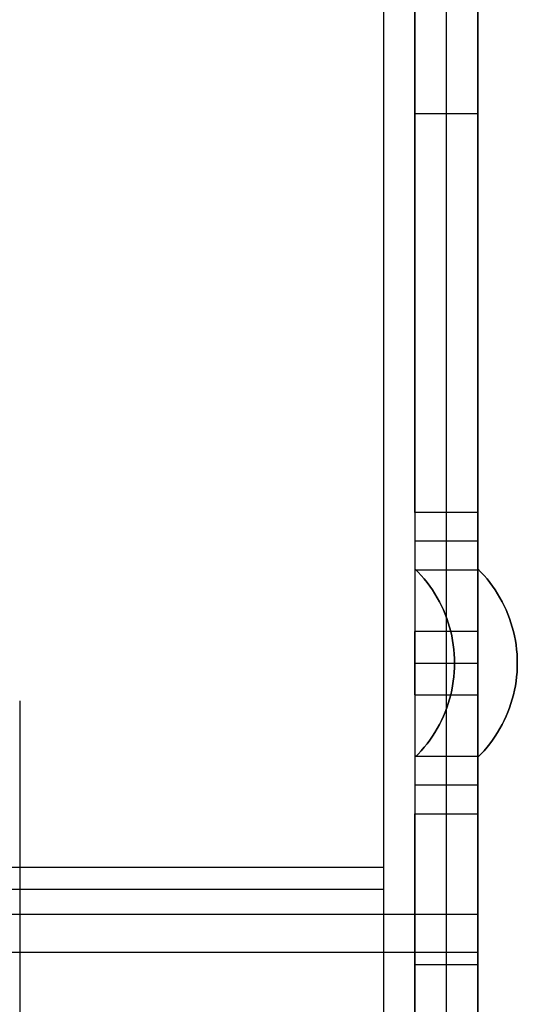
# Model space of a CAD drawing. Header units: millimetres. Extents: x -88 to 88, y -12 to 103.
# Tile 64 of 256: x -54.35 to -52.33, y 8.55 to 12.53. Entities that reach past the tile are written whole.
import ezdxf

# ---------------------------------------------------------------- set-up
doc = ezdxf.new("R2010")
doc.units = ezdxf.units.MM
doc.layers.add('Default', color=7, linetype='Continuous', true_color=0x000000)

msp = doc.modelspace()

# ---------------------------------------------------------------- linework, layer by layer
at = {"layer": 'Default', "color": 254, "true_color": 0xcad1ee}
for points in [[(-52.8722, 16.3768), (-52.8722, 7.7413)], [(-52.8722, 16.3768), (-52.8722, 1.6448)], [(-52.8722, 16.3768), (-52.8722, 1.6448)], [(-52.7452, 16.3768), (-52.7452, 1.2892)], [(-52.7452, 16.3768), (-52.7452, 1.2892)], [(-52.6182, 1.0692), (-52.6182, 16.3768)], [(-52.4912, 1.2892), (-52.4912, 16.3768)], [(-52.4912, 16.3768), (-52.4912, 1.0352)], [(-52.4912, 16.3768), (-52.4912, 1.2892)], [(-52.4912, 16.3768), (-52.4912, 1.2892)], [(-52.4912, 16.3768), (-52.4912, 1.0692)], [(-52.7452, 10.5348), (-52.7452, 13.7606)], [(-52.6182, 10.5348), (-52.6182, 13.7606)], [(-52.4912, 10.5348), (-52.4912, 13.7606)], [(-52.7452, 12.1477), (-52.4912, 12.1477)], [(-52.4912, 10.5348), (-52.7452, 10.5348)], [(-52.4912, 10.5348), (-52.7452, 10.5348)], [(-52.4912, 10.5348), (-52.7452, 10.5348)], [(-52.4912, 10.4189), (-52.7452, 10.4189)], [(-52.585, 9.9252), (-52.5853, 9.9436), (-52.5863, 9.9621), (-52.5879, 9.9804), (-52.5901, 9.9988), (-52.593, 10.017), (-52.5965, 10.0351), (-52.6006, 10.0531), (-52.6053, 10.0709), (-52.6107, 10.0886), (-52.6166, 10.1061), (-52.6232, 10.1233), (-52.6303, 10.1403), (-52.6381, 10.1571), (-52.6464, 10.1735), (-52.6552, 10.1897), (-52.6647, 10.2056), (-52.6746, 10.2211), (-52.6852, 10.2363), (-52.6962, 10.2511), (-52.7077, 10.2655), (-52.7197, 10.2795), (-52.7322, 10.2931), (-52.7452, 10.3062)], [(-52.7452, 10.3062), (-52.7322, 10.2931), (-52.7197, 10.2795), (-52.7077, 10.2655), (-52.6962, 10.2511), (-52.6852, 10.2363), (-52.6746, 10.2211), (-52.6647, 10.2056), (-52.6552, 10.1897), (-52.6464, 10.1735), (-52.6381, 10.1571), (-52.6303, 10.1403), (-52.6232, 10.1233), (-52.6166, 10.1061), (-52.6107, 10.0886), (-52.6053, 10.0709), (-52.6006, 10.0531), (-52.5965, 10.0351), (-52.593, 10.017), (-52.5901, 9.9988), (-52.5879, 9.9804), (-52.5863, 9.9621), (-52.5853, 9.9436), (-52.585, 9.9252)], [(-52.7452, 9.5442), (-52.7322, 9.5573), (-52.7197, 9.5709), (-52.7077, 9.5849), (-52.6962, 9.5993), (-52.6852, 9.6141), (-52.6746, 9.6293), (-52.6647, 9.6448), (-52.6552, 9.6607), (-52.6464, 9.6768), (-52.6381, 9.6933), (-52.6303, 9.7101), (-52.6232, 9.7271), (-52.6166, 9.7443), (-52.6107, 9.7618), (-52.6053, 9.7794), (-52.6006, 9.7973), (-52.5965, 9.8153), (-52.593, 9.8334), (-52.5901, 9.8516), (-52.5879, 9.8699), (-52.5863, 9.8883), (-52.5853, 9.9067), (-52.585, 9.9252), (-52.5853, 9.9436), (-52.5863, 9.9621), (-52.5879, 9.9804), (-52.5901, 9.9988), (-52.593, 10.017), (-52.5965, 10.0351), (-52.6006, 10.0531), (-52.6053, 10.0709), (-52.6107, 10.0886), (-52.6166, 10.1061), (-52.6232, 10.1233), (-52.6303, 10.1403), (-52.6381, 10.1571), (-52.6464, 10.1735), (-52.6552, 10.1897), (-52.6647, 10.2056), (-52.6746, 10.2211), (-52.6852, 10.2363), (-52.6962, 10.2511), (-52.7077, 10.2655), (-52.7197, 10.2795), (-52.7322, 10.2931), (-52.7452, 10.3062)], [(-52.7452, 10.3031), (-52.4912, 10.3031)], [(-52.331, 9.9252), (-52.3313, 9.9436), (-52.3323, 9.9621), (-52.3339, 9.9804), (-52.3361, 9.9988), (-52.339, 10.017), (-52.3425, 10.0351), (-52.3466, 10.0531), (-52.3513, 10.0709), (-52.3567, 10.0886), (-52.3626, 10.1061), (-52.3692, 10.1233), (-52.3763, 10.1403), (-52.3841, 10.1571), (-52.3924, 10.1735), (-52.4012, 10.1897), (-52.4107, 10.2056), (-52.4206, 10.2211), (-52.4312, 10.2363), (-52.4422, 10.2511), (-52.4537, 10.2655), (-52.4657, 10.2795), (-52.4782, 10.2931), (-52.4912, 10.3062)], [(-52.4912, 10.3062), (-52.4782, 10.2931), (-52.4657, 10.2795), (-52.4537, 10.2655), (-52.4422, 10.2511), (-52.4312, 10.2363), (-52.4206, 10.2211), (-52.4107, 10.2056), (-52.4012, 10.1897), (-52.3924, 10.1735), (-52.3841, 10.1571), (-52.3763, 10.1403), (-52.3692, 10.1233), (-52.3626, 10.1061), (-52.3567, 10.0886), (-52.3513, 10.0709), (-52.3466, 10.0531), (-52.3425, 10.0351), (-52.339, 10.017), (-52.3361, 9.9988), (-52.3339, 9.9804), (-52.3323, 9.9621), (-52.3313, 9.9436), (-52.331, 9.9252)], [(-52.4912, 9.5442), (-52.4782, 9.5573), (-52.4657, 9.5709), (-52.4537, 9.5849), (-52.4422, 9.5993), (-52.4312, 9.6141), (-52.4206, 9.6293), (-52.4107, 9.6448), (-52.4012, 9.6607), (-52.3924, 9.6768), (-52.3841, 9.6933), (-52.3763, 9.7101), (-52.3692, 9.7271), (-52.3626, 9.7443), (-52.3567, 9.7618), (-52.3513, 9.7794), (-52.3466, 9.7973), (-52.3425, 9.8153), (-52.339, 9.8334), (-52.3361, 9.8516), (-52.3339, 9.8699), (-52.3323, 9.8883), (-52.3313, 9.9067), (-52.331, 9.9252), (-52.3313, 9.9436), (-52.3323, 9.9621), (-52.3339, 9.9804), (-52.3361, 9.9988), (-52.339, 10.017), (-52.3425, 10.0351), (-52.3466, 10.0531), (-52.3513, 10.0709), (-52.3567, 10.0886), (-52.3626, 10.1061), (-52.3692, 10.1233), (-52.3763, 10.1403), (-52.3841, 10.1571), (-52.3924, 10.1735), (-52.4012, 10.1897), (-52.4107, 10.2056), (-52.4206, 10.2211), (-52.4312, 10.2363), (-52.4422, 10.2511), (-52.4537, 10.2655), (-52.4657, 10.2795), (-52.4782, 10.2931), (-52.4912, 10.3062)], [(-52.7452, 9.7974), (-52.7452, 10.0529)], [(-52.4912, 10.0529), (-52.7452, 10.0529)], [(-52.6182, 9.7974), (-52.6182, 10.0529)], [(-52.4912, 9.7974), (-52.4912, 10.0529)], [(-52.7452, 9.9252), (-52.4912, 9.9252)], [(-52.7452, 9.7974), (-52.4912, 9.7974)], [(-52.7452, 9.7974), (-52.4912, 9.7974)], [(-54.3454, 9.7728), (-54.3454, 1.8226)], [(-52.4912, 9.5473), (-52.7452, 9.5473)], [(-52.4912, 9.4314), (-52.7452, 9.4314)], [(-52.7452, 1.2892), (-52.7452, 9.3156)], [(-52.7452, 9.3156), (-52.4912, 9.3156)], [(-52.7452, 9.3156), (-52.4912, 9.3156)], [(-52.7452, 9.3156), (-52.4912, 9.3156)], [(-52.6182, 1.2892), (-52.6182, 9.3156)], [(-52.4912, 1.2892), (-52.4912, 9.3156)], [(-56.9743, 9.0997), (-52.8722, 9.0997)], [(-58.2062, 9.0108), (-52.8722, 9.0108)], [(-62.0947, 8.9103), (-52.4912, 8.9103)], [(-69.0012, 8.7568), (-52.4912, 8.7568)], [(-52.7452, 8.706), (-52.4912, 8.706)]]:
    msp.add_lwpolyline(points, dxfattribs=at)
at = {"layer": 'Default', "color": 254, "true_color": 0xcad1ee, "extrusion": (1, 0, 0)}
for points in [[(10.5348, -7.3146), (10.5348, -4.8746)], [(10.3031, -8.6287), (10.5348, -7.3146)], [(10.5348, -4.8746), (10.5348, -7.3146)], [(10.5348, -7.3146), (10.3031, -8.6287)], [(10.5348, -7.3146), (10.5348, -4.8746)], [(10.3031, -8.6287), (10.5348, -7.3146)], [(10.3062, -4.1126), (10.3062, -7.8226)], [(10.3062, -4.1126), (10.3062, -7.8226)], [(9.9252, -7.8226), (9.9252, -4.1126)], [(9.9252, -7.8226), (9.9252, -4.1126)], [(9.5473, -8.6287), (9.5489, -8.6372), (9.5509, -8.6456), (9.5531, -8.654), (9.5556, -8.6623), (9.5584, -8.6705), (9.5615, -8.6785), (9.5648, -8.6865), (9.5684, -8.6944), (9.5723, -8.7021), (9.5764, -8.7097), (9.5808, -8.7172), (9.5854, -8.7245), (9.5903, -8.7316), (9.5954, -8.7386), (9.6008, -8.7454), (9.6064, -8.752), (9.6122, -8.7584), (9.6182, -8.7646), (9.6245, -8.7706), (9.6309, -8.7764), (9.6375, -8.7819), (9.6443, -8.7873), (9.6513, -8.7924), (9.6585, -8.7972), (9.6658, -8.8018), (9.6733, -8.8062), (9.6809, -8.8103), (9.6886, -8.8141), (9.6965, -8.8177), (9.7045, -8.821), (9.7126, -8.824), (9.7208, -8.8268), (9.7291, -8.8292), (9.7375, -8.8314), (9.7459, -8.8333), (9.7544, -8.8349), (9.7629, -8.8362), (9.7715, -8.8373), (9.7802, -8.838), (9.7888, -8.8385), (9.7974, -8.8386)], [(9.3156, -7.3146), (9.5473, -8.6287)], [(9.5442, -7.8226), (9.5442, -4.1126)], [(9.3156, -7.3146), (9.5473, -8.6287)], [(9.3156, -7.3146), (9.5473, -8.6287)], [(9.5442, -7.8226), (9.5442, -4.1126)], [(9.3156, -4.8746), (9.3156, -7.3146)], [(9.3156, -7.3146), (9.3156, -4.8746)], [(9.3156, -4.8746), (9.3156, -7.3146)], [(9.0108, -4.9), (9.0108, 7.927)], [(8.833, -4.8746), (8.833, 8.0515)], [(8.833, -4.8746), (8.833, 8.0515)], [(8.706, 8.054), (8.706, 8.308)]]:
    msp.add_lwpolyline(points, dxfattribs=at)
at = {"layer": 'Default', "color": 254, "true_color": 0xcad1ee, "extrusion": (1, -2.18557e-08, 4.59982e-14)}
msp.add_lwpolyline([(9.5442, -4.1126), (9.5443, -4.1041), (9.5446, -4.0956), (9.545, -4.087), (9.5457, -4.0784), (9.5466, -4.0697), (9.5477, -4.0609), (9.549, -4.0521), (9.5505, -4.0433), (9.5523, -4.0344), (9.5543, -4.0255), (9.5565, -4.0167), (9.5589, -4.0078), (9.5616, -3.9989), (9.5644, -3.99), (9.5676, -3.9812), (9.5709, -3.9724), (9.5745, -3.9636), (9.5784, -3.9549), (9.5824, -3.9462), (9.5868, -3.9376), (9.5913, -3.9291), (9.5961, -3.9207), (9.6011, -3.9123), (9.6063, -3.9041), (9.6117, -3.896), (9.6174, -3.888), (9.6233, -3.8802), (9.6294, -3.8725), (9.6357, -3.8649), (9.6422, -3.8575), (9.6489, -3.8503), (9.6558, -3.8432), (9.6628, -3.8363), (9.6701, -3.8296), (9.6775, -3.8231), (9.685, -3.8168), (9.6928, -3.8107), (9.7006, -3.8048), (9.7086, -3.7992), (9.7167, -3.7937), (9.7249, -3.7885), (9.7333, -3.7835), (9.7417, -3.7787), (9.7502, -3.7742), (9.7588, -3.7699), (9.7674, -3.7658), (9.7762, -3.762), (9.7849, -3.7584), (9.7938, -3.755), (9.8026, -3.7519), (9.8115, -3.749), (9.8204, -3.7463), (9.8292, -3.7439), (9.8381, -3.7417), (9.847, -3.7397), (9.8559, -3.738), (9.8647, -3.7364), (9.8735, -3.7351), (9.8822, -3.734), (9.891, -3.7331), (9.8996, -3.7325), (9.9082, -3.732), (9.9167, -3.7317), (9.9252, -3.7316), (9.9336, -3.7317), (9.9422, -3.732), (9.9508, -3.7325), (9.9594, -3.7331), (9.9681, -3.734), (9.9769, -3.7351), (9.9857, -3.7364), (9.9945, -3.738), (10.0034, -3.7397), (10.0122, -3.7417), (10.0211, -3.7439), (10.03, -3.7463), (10.0389, -3.749), (10.0478, -3.7519), (10.0566, -3.755), (10.0654, -3.7584), (10.0742, -3.762), (10.0829, -3.7658), (10.0916, -3.7699), (10.1002, -3.7742), (10.1087, -3.7787), (10.1171, -3.7835), (10.1254, -3.7885), (10.1337, -3.7937), (10.1418, -3.7992), (10.1498, -3.8048), (10.1576, -3.8107), (10.1653, -3.8168), (10.1729, -3.8231), (10.1803, -3.8296), (10.1875, -3.8363), (10.1946, -3.8432), (10.2015, -3.8503), (10.2082, -3.8575), (10.2147, -3.8649), (10.221, -3.8725), (10.2271, -3.8802), (10.233, -3.888), (10.2386, -3.896), (10.2441, -3.9041), (10.2493, -3.9123), (10.2543, -3.9207), (10.2591, -3.9291), (10.2636, -3.9376), (10.2679, -3.9462), (10.272, -3.9549), (10.2758, -3.9636), (10.2794, -3.9724), (10.2828, -3.9812), (10.2859, -3.99), (10.2888, -3.9989), (10.2915, -4.0078), (10.2939, -4.0167), (10.2961, -4.0255), (10.2981, -4.0344), (10.2998, -4.0433), (10.3014, -4.0521), (10.3027, -4.0609), (10.3038, -4.0697), (10.3046, -4.0784), (10.3053, -4.087), (10.3058, -4.0956), (10.3061, -4.1041), (10.3062, -4.1126)], dxfattribs=at)
at = {"layer": 'Default', "color": 254, "true_color": 0xcad1ee, "extrusion": (1, -2.18557e-08, -2.49073e-15)}
msp.add_lwpolyline([(10.3062, -7.8226), (10.306, -7.8358), (10.3053, -7.8489), (10.3041, -7.862), (10.3026, -7.875), (10.3005, -7.888), (10.298, -7.901), (10.2951, -7.9138), (10.2917, -7.9265), (10.2879, -7.9391), (10.2837, -7.9515), (10.279, -7.9638), (10.274, -7.976), (10.2685, -7.9879), (10.2625, -7.9997), (10.2562, -8.0112), (10.2495, -8.0225), (10.2424, -8.0336), (10.235, -8.0444), (10.2271, -8.055), (10.2189, -8.0653), (10.2104, -8.0752), (10.2015, -8.0849), (10.1923, -8.0943), (10.1827, -8.1034), (10.1729, -8.1121), (10.1627, -8.1205), (10.1523, -8.1285), (10.1416, -8.1362), (10.1307, -8.1434), (10.1195, -8.1503), (10.108, -8.1569), (10.0964, -8.163), (10.0845, -8.1687), (10.0725, -8.174), (10.0603, -8.1788), (10.0479, -8.1833), (10.0354, -8.1873), (10.0227, -8.1909), (10.01, -8.194), (9.9971, -8.1968), (9.9841, -8.199), (9.9711, -8.2008), (9.958, -8.2022), (9.9449, -8.2031), (9.9318, -8.2035), (9.9186, -8.2035), (9.9055, -8.2031), (9.8923, -8.2022), (9.8793, -8.2008), (9.8662, -8.199), (9.8533, -8.1968), (9.8404, -8.194), (9.8276, -8.1909), (9.815, -8.1873), (9.8025, -8.1833), (9.7901, -8.1788), (9.7779, -8.174), (9.7658, -8.1687), (9.754, -8.163), (9.7423, -8.1569), (9.7309, -8.1503), (9.7197, -8.1434), (9.7088, -8.1362), (9.6981, -8.1285), (9.6876, -8.1205), (9.6775, -8.1121), (9.6677, -8.1034), (9.6581, -8.0943), (9.6489, -8.0849), (9.64, -8.0752), (9.6315, -8.0653), (9.6233, -8.055), (9.6154, -8.0444), (9.6079, -8.0336), (9.6008, -8.0225), (9.5941, -8.0112), (9.5878, -7.9997), (9.5819, -7.9879), (9.5764, -7.976), (9.5713, -7.9638), (9.5667, -7.9515), (9.5624, -7.9391), (9.5586, -7.9265), (9.5553, -7.9138), (9.5523, -7.901), (9.5498, -7.888), (9.5478, -7.875), (9.5462, -7.862), (9.5451, -7.8489), (9.5444, -7.8358), (9.5442, -7.8226)], dxfattribs=at)
at = {"layer": 'Default', "color": 254, "true_color": 0xcad1ee, "extrusion": (-3.40717e-15, 4.37114e-08, 1)}
for points in [[(-52.585, 9.9252), (-52.5853, 9.9436), (-52.5863, 9.9621), (-52.5879, 9.9804), (-52.5901, 9.9988), (-52.593, 10.017), (-52.5965, 10.0351), (-52.6006, 10.0531), (-52.6053, 10.0709), (-52.6107, 10.0886), (-52.6166, 10.1061), (-52.6232, 10.1233), (-52.6303, 10.1403), (-52.6381, 10.1571), (-52.6464, 10.1735), (-52.6552, 10.1897), (-52.6647, 10.2056), (-52.6746, 10.2211), (-52.6852, 10.2363), (-52.6962, 10.2511), (-52.7077, 10.2655), (-52.7197, 10.2795), (-52.7322, 10.2931), (-52.7452, 10.3062)], [(-52.331, 9.9252), (-52.3313, 9.9436), (-52.3323, 9.9621), (-52.3339, 9.9804), (-52.3361, 9.9988), (-52.339, 10.017), (-52.3425, 10.0351), (-52.3466, 10.0531), (-52.3513, 10.0709), (-52.3567, 10.0886), (-52.3626, 10.1061), (-52.3692, 10.1233), (-52.3763, 10.1403), (-52.3841, 10.1571), (-52.3924, 10.1735), (-52.4012, 10.1897), (-52.4107, 10.2056), (-52.4206, 10.2211), (-52.4312, 10.2363), (-52.4422, 10.2511), (-52.4537, 10.2655), (-52.4657, 10.2795), (-52.4782, 10.2931), (-52.4912, 10.3062)]]:
    msp.add_lwpolyline(points, dxfattribs=at)
at = {"layer": 'Default', "color": 254, "true_color": 0xcad1ee, "extrusion": (1, -1.46102e-14, -8.4146e-14)}
msp.add_lwpolyline([(10.0529, -8.8386), (10.0616, -8.8385), (10.0702, -8.838), (10.0788, -8.8373), (10.0874, -8.8362), (10.096, -8.8349), (10.1045, -8.8333), (10.1129, -8.8314), (10.1213, -8.8292), (10.1296, -8.8268), (10.1378, -8.824), (10.1459, -8.821), (10.1539, -8.8177), (10.1617, -8.8141), (10.1695, -8.8103), (10.1771, -8.8062), (10.1846, -8.8018), (10.1919, -8.7972), (10.1991, -8.7924), (10.2061, -8.7873), (10.2129, -8.7819), (10.2195, -8.7764), (10.2259, -8.7706), (10.2322, -8.7646), (10.2382, -8.7584), (10.244, -8.752), (10.2496, -8.7454), (10.2549, -8.7386), (10.2601, -8.7316), (10.2649, -8.7245), (10.2696, -8.7172), (10.274, -8.7097), (10.2781, -8.7021), (10.282, -8.6944), (10.2856, -8.6865), (10.2889, -8.6785), (10.292, -8.6705), (10.2948, -8.6623), (10.2973, -8.654), (10.2995, -8.6456), (10.3014, -8.6372), (10.3031, -8.6287)], dxfattribs=at)
at = {"layer": 'Default', "color": 254, "true_color": 0xcad1ee, "extrusion": (1, -5.61407e-14, 3.30533e-14)}
msp.add_lwpolyline([(10.0529, -8.8386), (10.0616, -8.8385), (10.0702, -8.838), (10.0788, -8.8373), (10.0874, -8.8362), (10.096, -8.8349), (10.1045, -8.8333), (10.1129, -8.8314), (10.1213, -8.8292), (10.1296, -8.8268), (10.1378, -8.824), (10.1459, -8.821), (10.1539, -8.8177), (10.1617, -8.8141), (10.1695, -8.8103), (10.1771, -8.8062), (10.1846, -8.8018), (10.1919, -8.7972), (10.1991, -8.7924), (10.2061, -8.7873), (10.2129, -8.7819), (10.2195, -8.7764), (10.2259, -8.7706), (10.2322, -8.7646), (10.2382, -8.7584), (10.244, -8.752), (10.2496, -8.7454), (10.2549, -8.7386), (10.2601, -8.7316), (10.2649, -8.7245), (10.2696, -8.7172), (10.274, -8.7097), (10.2781, -8.7021), (10.282, -8.6944), (10.2856, -8.6865), (10.2889, -8.6785), (10.292, -8.6705), (10.2948, -8.6623), (10.2973, -8.654), (10.2995, -8.6456), (10.3014, -8.6372), (10.3031, -8.6287)], dxfattribs=at)
at = {"layer": 'Default', "color": 254, "true_color": 0xcad1ee, "extrusion": (1, -2.18557e-08, -3.95709e-14)}
msp.add_lwpolyline([(10.3062, -7.8226), (10.3061, -7.8311), (10.3058, -7.8396), (10.3053, -7.8482), (10.3046, -7.8568), (10.3038, -7.8655), (10.3027, -7.8743), (10.3014, -7.8831), (10.2998, -7.8919), (10.2981, -7.9008), (10.2961, -7.9097), (10.2939, -7.9185), (10.2915, -7.9274), (10.2888, -7.9363), (10.2859, -7.9452), (10.2828, -7.954), (10.2794, -7.9628), (10.2758, -7.9716), (10.272, -7.9803), (10.2679, -7.989), (10.2636, -7.9976), (10.2591, -8.0061), (10.2543, -8.0145), (10.2493, -8.0229), (10.2441, -8.0311), (10.2386, -8.0392), (10.233, -8.0472), (10.2271, -8.055), (10.221, -8.0627), (10.2147, -8.0703), (10.2082, -8.0777), (10.2015, -8.0849), (10.1946, -8.092), (10.1875, -8.0989), (10.1803, -8.1056), (10.1729, -8.1121), (10.1653, -8.1184), (10.1576, -8.1245), (10.1498, -8.1304), (10.1418, -8.136), (10.1337, -8.1415), (10.1254, -8.1467), (10.1171, -8.1517), (10.1087, -8.1565), (10.1002, -8.161), (10.0916, -8.1653), (10.0829, -8.1694), (10.0742, -8.1732), (10.0654, -8.1768), (10.0566, -8.1802), (10.0478, -8.1833), (10.0389, -8.1862), (10.03, -8.1889), (10.0211, -8.1913), (10.0122, -8.1935), (10.0034, -8.1955), (9.9945, -8.1972), (9.9857, -8.1988), (9.9769, -8.2001), (9.9681, -8.2012), (9.9594, -8.2021), (9.9508, -8.2027), (9.9422, -8.2032), (9.9336, -8.2035), (9.9252, -8.2036), (9.9167, -8.2035), (9.9082, -8.2032), (9.8996, -8.2027), (9.891, -8.2021), (9.8822, -8.2012), (9.8735, -8.2001), (9.8647, -8.1988), (9.8559, -8.1972), (9.847, -8.1955), (9.8381, -8.1935), (9.8292, -8.1913), (9.8204, -8.1889), (9.8115, -8.1862), (9.8026, -8.1833), (9.7938, -8.1802), (9.7849, -8.1768), (9.7762, -8.1732), (9.7674, -8.1694), (9.7588, -8.1653), (9.7502, -8.161), (9.7417, -8.1565), (9.7333, -8.1517), (9.7249, -8.1467), (9.7167, -8.1415), (9.7086, -8.136), (9.7006, -8.1304), (9.6928, -8.1245), (9.685, -8.1184), (9.6775, -8.1121), (9.6701, -8.1056), (9.6628, -8.0989), (9.6558, -8.092), (9.6489, -8.0849), (9.6422, -8.0777), (9.6357, -8.0703), (9.6294, -8.0627), (9.6233, -8.055), (9.6174, -8.0472), (9.6117, -8.0392), (9.6063, -8.0311), (9.6011, -8.0229), (9.5961, -8.0145), (9.5913, -8.0061), (9.5868, -7.9976), (9.5824, -7.989), (9.5784, -7.9803), (9.5745, -7.9716), (9.5709, -7.9628), (9.5676, -7.954), (9.5644, -7.9452), (9.5616, -7.9363), (9.5589, -7.9274), (9.5565, -7.9185), (9.5543, -7.9097), (9.5523, -7.9008), (9.5505, -7.8919), (9.549, -7.8831), (9.5477, -7.8743), (9.5466, -7.8655), (9.5457, -7.8568), (9.545, -7.8482), (9.5446, -7.8396), (9.5443, -7.8311), (9.5442, -7.8226)], dxfattribs=at)
at = {"layer": 'Default', "color": 254, "true_color": 0xcad1ee, "extrusion": (1, -2.18557e-08, 4.47864e-14)}
msp.add_lwpolyline([(9.5442, -4.1126), (9.5443, -4.1041), (9.5446, -4.0956), (9.545, -4.087), (9.5457, -4.0784), (9.5466, -4.0697), (9.5477, -4.0609), (9.549, -4.0521), (9.5505, -4.0433), (9.5523, -4.0344), (9.5543, -4.0255), (9.5565, -4.0167), (9.5589, -4.0078), (9.5616, -3.9989), (9.5644, -3.99), (9.5676, -3.9812), (9.5709, -3.9724), (9.5745, -3.9636), (9.5784, -3.9549), (9.5824, -3.9462), (9.5868, -3.9376), (9.5913, -3.9291), (9.5961, -3.9207), (9.6011, -3.9123), (9.6063, -3.9041), (9.6117, -3.896), (9.6174, -3.888), (9.6233, -3.8802), (9.6294, -3.8725), (9.6357, -3.8649), (9.6422, -3.8575), (9.6489, -3.8503), (9.6558, -3.8432), (9.6628, -3.8363), (9.6701, -3.8296), (9.6775, -3.8231), (9.685, -3.8168), (9.6928, -3.8107), (9.7006, -3.8048), (9.7086, -3.7992), (9.7167, -3.7937), (9.7249, -3.7885), (9.7333, -3.7835), (9.7417, -3.7787), (9.7502, -3.7742), (9.7588, -3.7699), (9.7674, -3.7658), (9.7762, -3.762), (9.7849, -3.7584), (9.7938, -3.755), (9.8026, -3.7519), (9.8115, -3.749), (9.8204, -3.7463), (9.8292, -3.7439), (9.8381, -3.7417), (9.847, -3.7397), (9.8559, -3.738), (9.8647, -3.7364), (9.8735, -3.7351), (9.8822, -3.734), (9.891, -3.7331), (9.8996, -3.7325), (9.9082, -3.732), (9.9167, -3.7317), (9.9252, -3.7316), (9.9336, -3.7317), (9.9422, -3.732), (9.9508, -3.7325), (9.9594, -3.7331), (9.9681, -3.734), (9.9769, -3.7351), (9.9857, -3.7364), (9.9945, -3.738), (10.0034, -3.7397), (10.0122, -3.7417), (10.0211, -3.7439), (10.03, -3.7463), (10.0389, -3.749), (10.0478, -3.7519), (10.0566, -3.755), (10.0654, -3.7584), (10.0742, -3.762), (10.0829, -3.7658), (10.0916, -3.7699), (10.1002, -3.7742), (10.1087, -3.7787), (10.1171, -3.7835), (10.1254, -3.7885), (10.1337, -3.7937), (10.1418, -3.7992), (10.1498, -3.8048), (10.1576, -3.8107), (10.1653, -3.8168), (10.1729, -3.8231), (10.1803, -3.8296), (10.1875, -3.8363), (10.1946, -3.8432), (10.2015, -3.8503), (10.2082, -3.8575), (10.2147, -3.8649), (10.221, -3.8725), (10.2271, -3.8802), (10.233, -3.888), (10.2386, -3.896), (10.2441, -3.9041), (10.2493, -3.9123), (10.2543, -3.9207), (10.2591, -3.9291), (10.2636, -3.9376), (10.2679, -3.9462), (10.272, -3.9549), (10.2758, -3.9636), (10.2794, -3.9724), (10.2828, -3.9812), (10.2859, -3.99), (10.2888, -3.9989), (10.2915, -4.0078), (10.2939, -4.0167), (10.2961, -4.0255), (10.2981, -4.0344), (10.2998, -4.0433), (10.3014, -4.0521), (10.3027, -4.0609), (10.3038, -4.0697), (10.3046, -4.0784), (10.3053, -4.087), (10.3058, -4.0956), (10.3061, -4.1041), (10.3062, -4.1126)], dxfattribs=at)
at = {"layer": 'Default', "color": 254, "true_color": 0xcad1ee, "extrusion": (1, -8.49869e-15, -9.14293e-14)}
msp.add_lwpolyline([(10.0529, -8.8386), (10.0616, -8.8385), (10.0702, -8.838), (10.0788, -8.8373), (10.0874, -8.8362), (10.096, -8.8349), (10.1045, -8.8333), (10.1129, -8.8314), (10.1213, -8.8292), (10.1296, -8.8268), (10.1378, -8.824), (10.1459, -8.821), (10.1539, -8.8177), (10.1617, -8.8141), (10.1695, -8.8103), (10.1771, -8.8062), (10.1846, -8.8018), (10.1919, -8.7972), (10.1991, -8.7924), (10.2061, -8.7873), (10.2129, -8.7819), (10.2195, -8.7764), (10.2259, -8.7706), (10.2322, -8.7646), (10.2382, -8.7584), (10.244, -8.752), (10.2496, -8.7454), (10.2549, -8.7386), (10.2601, -8.7316), (10.2649, -8.7245), (10.2696, -8.7172), (10.274, -8.7097), (10.2781, -8.7021), (10.282, -8.6944), (10.2856, -8.6865), (10.2889, -8.6785), (10.292, -8.6705), (10.2948, -8.6623), (10.2973, -8.654), (10.2995, -8.6456), (10.3014, -8.6372), (10.3031, -8.6287)], dxfattribs=at)
at = {"layer": 'Default', "color": 254, "true_color": 0xcad1ee, "extrusion": (-1.0411e-08, 1.89473e-08, 1)}
for points in [[(-52.585, 9.9252), (-52.5853, 9.9067), (-52.5863, 9.8883), (-52.5879, 9.8699), (-52.5901, 9.8516), (-52.593, 9.8334), (-52.5965, 9.8153), (-52.6006, 9.7973), (-52.6053, 9.7794), (-52.6107, 9.7618), (-52.6166, 9.7443), (-52.6232, 9.7271), (-52.6303, 9.7101), (-52.6381, 9.6933), (-52.6464, 9.6768), (-52.6552, 9.6607), (-52.6647, 9.6448), (-52.6746, 9.6293), (-52.6852, 9.6141), (-52.6962, 9.5993), (-52.7077, 9.5849), (-52.7197, 9.5709), (-52.7322, 9.5573), (-52.7452, 9.5442)], [(-52.585, 9.9252), (-52.5853, 9.9067), (-52.5863, 9.8883), (-52.5879, 9.8699), (-52.5901, 9.8516), (-52.593, 9.8334), (-52.5965, 9.8153), (-52.6006, 9.7973), (-52.6053, 9.7794), (-52.6107, 9.7618), (-52.6166, 9.7443), (-52.6232, 9.7271), (-52.6303, 9.7101), (-52.6381, 9.6933), (-52.6464, 9.6768), (-52.6552, 9.6607), (-52.6647, 9.6448), (-52.6746, 9.6293), (-52.6852, 9.6141), (-52.6962, 9.5993), (-52.7077, 9.5849), (-52.7197, 9.5709), (-52.7322, 9.5573), (-52.7452, 9.5442)], [(-52.331, 9.9252), (-52.3313, 9.9067), (-52.3323, 9.8883), (-52.3339, 9.8699), (-52.3361, 9.8516), (-52.339, 9.8334), (-52.3425, 9.8153), (-52.3466, 9.7973), (-52.3513, 9.7794), (-52.3567, 9.7618), (-52.3626, 9.7443), (-52.3692, 9.7271), (-52.3763, 9.7101), (-52.3841, 9.6933), (-52.3924, 9.6768), (-52.4012, 9.6607), (-52.4107, 9.6448), (-52.4206, 9.6293), (-52.4312, 9.6141), (-52.4422, 9.5993), (-52.4537, 9.5849), (-52.4657, 9.5709), (-52.4782, 9.5573), (-52.4912, 9.5442)], [(-52.331, 9.9252), (-52.3313, 9.9067), (-52.3323, 9.8883), (-52.3339, 9.8699), (-52.3361, 9.8516), (-52.339, 9.8334), (-52.3425, 9.8153), (-52.3466, 9.7973), (-52.3513, 9.7794), (-52.3567, 9.7618), (-52.3626, 9.7443), (-52.3692, 9.7271), (-52.3763, 9.7101), (-52.3841, 9.6933), (-52.3924, 9.6768), (-52.4012, 9.6607), (-52.4107, 9.6448), (-52.4206, 9.6293), (-52.4312, 9.6141), (-52.4422, 9.5993), (-52.4537, 9.5849), (-52.4657, 9.5709), (-52.4782, 9.5573), (-52.4912, 9.5442)]]:
    msp.add_lwpolyline(points, dxfattribs=at)
at = {"layer": 'Default', "color": 254, "true_color": 0xcad1ee, "extrusion": (8.74228e-08, 1, -4.37114e-08)}
for points in [[(52.585, -7.8226), (52.5853, -7.841), (52.5863, -7.8595), (52.5879, -7.8779), (52.5901, -7.8962), (52.593, -7.9144), (52.5965, -7.9325), (52.6006, -7.9505), (52.6053, -7.9683), (52.6107, -7.986), (52.6166, -8.0035), (52.6232, -8.0207), (52.6303, -8.0377), (52.6381, -8.0545), (52.6464, -8.071), (52.6552, -8.0871), (52.6647, -8.103), (52.6746, -8.1185), (52.6852, -8.1337), (52.6962, -8.1485), (52.7077, -8.1629), (52.7197, -8.1769), (52.7322, -8.1905), (52.7452, -8.2036)], [(52.585, -4.1126), (52.5853, -4.0942), (52.5863, -4.0757), (52.5879, -4.0573), (52.5901, -4.039), (52.593, -4.0208), (52.5965, -4.0027), (52.6006, -3.9847), (52.6053, -3.9669), (52.6107, -3.9492), (52.6166, -3.9317), (52.6232, -3.9145), (52.6303, -3.8975), (52.6381, -3.8807), (52.6464, -3.8642), (52.6552, -3.8481), (52.6647, -3.8322), (52.6746, -3.8167), (52.6852, -3.8015), (52.6962, -3.7867), (52.7077, -3.7723), (52.7197, -3.7583), (52.7322, -3.7447), (52.7452, -3.7316)], [(52.331, -7.8226), (52.3313, -7.841), (52.3323, -7.8595), (52.3339, -7.8779), (52.3361, -7.8962), (52.339, -7.9144), (52.3425, -7.9325), (52.3466, -7.9505), (52.3513, -7.9683), (52.3567, -7.986), (52.3626, -8.0035), (52.3692, -8.0207), (52.3763, -8.0377), (52.3841, -8.0545), (52.3924, -8.071), (52.4012, -8.0871), (52.4107, -8.103), (52.4206, -8.1185), (52.4312, -8.1337), (52.4422, -8.1485), (52.4537, -8.1629), (52.4657, -8.1769), (52.4782, -8.1905), (52.4912, -8.2036)], [(52.331, -4.1126), (52.3313, -4.0942), (52.3323, -4.0757), (52.3339, -4.0573), (52.3361, -4.039), (52.339, -4.0208), (52.3425, -4.0027), (52.3466, -3.9847), (52.3513, -3.9669), (52.3567, -3.9492), (52.3626, -3.9317), (52.3692, -3.9145), (52.3763, -3.8975), (52.3841, -3.8807), (52.3924, -3.8642), (52.4012, -3.8481), (52.4107, -3.8322), (52.4206, -3.8167), (52.4312, -3.8015), (52.4422, -3.7867), (52.4537, -3.7723), (52.4657, -3.7583), (52.4782, -3.7447), (52.4912, -3.7316)]]:
    msp.add_lwpolyline(points, dxfattribs=at)
at = {"layer": 'Default', "color": 254, "true_color": 0xcad1ee, "extrusion": (1, 9.12096e-14, 2.4411e-13)}
msp.add_lwpolyline([(9.5473, -8.6287), (9.5489, -8.6372), (9.5509, -8.6456), (9.5531, -8.654), (9.5556, -8.6623), (9.5584, -8.6705), (9.5615, -8.6785), (9.5648, -8.6865), (9.5684, -8.6944), (9.5723, -8.7021), (9.5764, -8.7097), (9.5808, -8.7172), (9.5854, -8.7245), (9.5903, -8.7316), (9.5954, -8.7386), (9.6008, -8.7454), (9.6064, -8.752), (9.6122, -8.7584), (9.6182, -8.7646), (9.6245, -8.7706), (9.6309, -8.7764), (9.6375, -8.7819), (9.6443, -8.7873), (9.6513, -8.7924), (9.6585, -8.7972), (9.6658, -8.8018), (9.6733, -8.8062), (9.6809, -8.8103), (9.6886, -8.8141), (9.6965, -8.8177), (9.7045, -8.821), (9.7126, -8.824), (9.7208, -8.8268), (9.7291, -8.8292), (9.7375, -8.8314), (9.7459, -8.8333), (9.7544, -8.8349), (9.7629, -8.8362), (9.7715, -8.8373), (9.7802, -8.838), (9.7888, -8.8385), (9.7974, -8.8386)], dxfattribs=at)
at = {"layer": 'Default', "color": 254, "true_color": 0xcad1ee, "extrusion": (1, 3.53754e-14, -2.55463e-14)}
msp.add_lwpolyline([(9.5473, -8.6287), (9.5489, -8.6372), (9.5509, -8.6456), (9.5531, -8.654), (9.5556, -8.6623), (9.5584, -8.6705), (9.5615, -8.6785), (9.5648, -8.6865), (9.5684, -8.6944), (9.5723, -8.7021), (9.5764, -8.7097), (9.5808, -8.7172), (9.5854, -8.7245), (9.5903, -8.7316), (9.5954, -8.7386), (9.6008, -8.7454), (9.6064, -8.752), (9.6122, -8.7584), (9.6182, -8.7646), (9.6245, -8.7706), (9.6309, -8.7764), (9.6375, -8.7819), (9.6443, -8.7873), (9.6513, -8.7924), (9.6585, -8.7972), (9.6658, -8.8018), (9.6733, -8.8062), (9.6809, -8.8103), (9.6886, -8.8141), (9.6965, -8.8177), (9.7045, -8.821), (9.7126, -8.824), (9.7208, -8.8268), (9.7291, -8.8292), (9.7375, -8.8314), (9.7459, -8.8333), (9.7544, -8.8349), (9.7629, -8.8362), (9.7715, -8.8373), (9.7802, -8.838), (9.7888, -8.8385), (9.7974, -8.8386)], dxfattribs=at)

doc.saveas('drawing.dxf')
